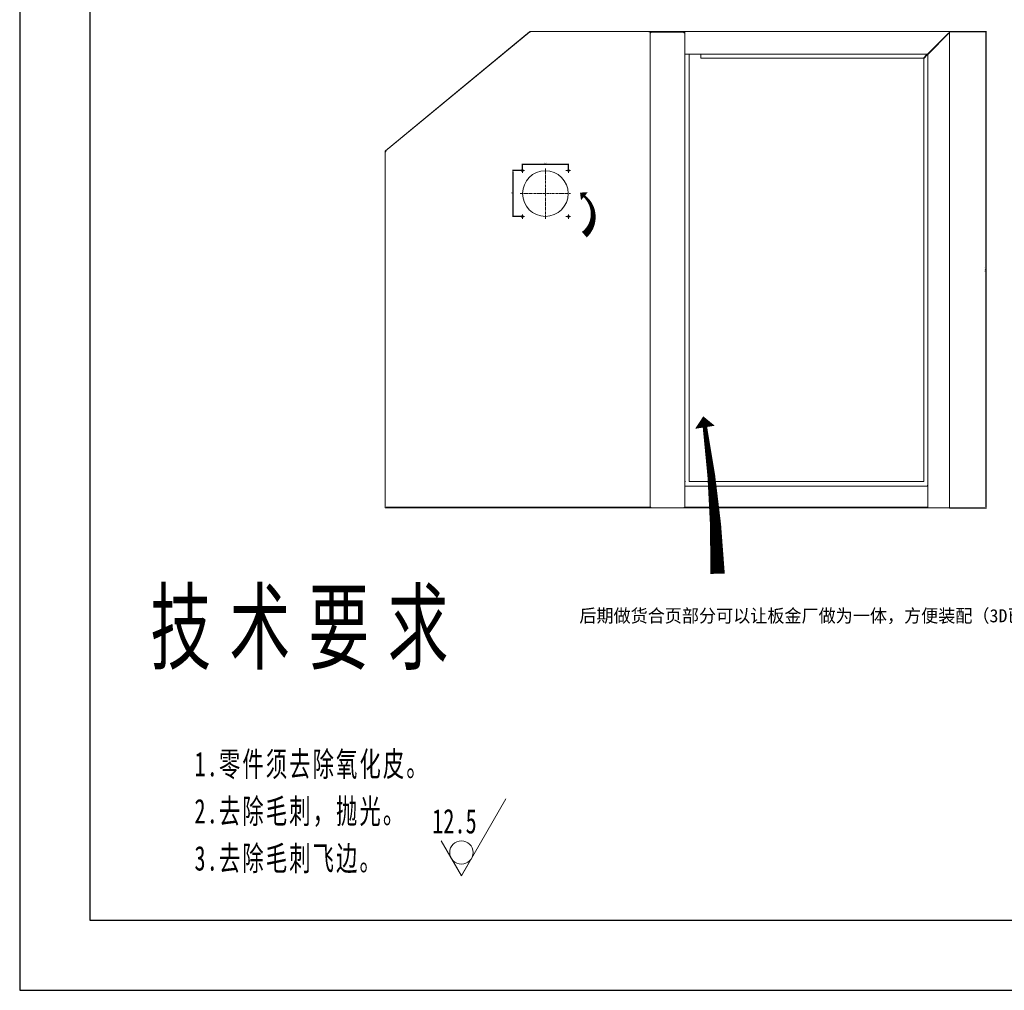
# Model space of a CAD drawing. Header units: millimetres. Extents: x 7284 to 21933, y -3393 to -31.
# Tile 1 of 60: x 7284 to 9531, y -3393 to -1179. Entities that reach past the tile are written whole.
import ezdxf
from ezdxf.enums import TextEntityAlignment as Align

# ---------------------------------------------------------------- set-up
doc = ezdxf.new("R2010")
doc.units = ezdxf.units.MM
doc.set_wipeout_variables(frame=1)
doc.header["$PDSIZE"] = -1
doc.linetypes.add('CENTER', pattern=[10.16, 6.35, -1.27, 1.27, -1.27])
doc.layers.add('1', color=7, linetype='Continuous', true_color=0xffffff)
doc.layers.add('60', color=7, linetype='Continuous', true_color=0xffffff)
for name, color, linetype, lineweight in [('dim', 84, 'Continuous', 9), ('尺寸线层', 3, 'Continuous', 18), ('粗实线层', 7, 'Continuous', 25)]:
    doc.layers.add(name, color=color, linetype=linetype, lineweight=lineweight)
doc.layers.add('细实线层', color=7, linetype='Continuous')
doc.styles.add('TitleStyle', font='txt', dxfattribs={"width": 0.667})
doc.styles.add('标准', font='txt', dxfattribs={"width": 0.667})
doc.dimstyles.new('ISO-25', dxfattribs={"dimtxt": 2.5, "dimasz": 2.5, "dimexe": 1.25, "dimexo": 0.625, "dimtad": 1, "dimtxsty": 'Standard', "dimcen": 2.5, "dimadec": 0, "dimazin": 0, "dimtfac": 1, "dimtmove": 0, "dimatfit": 3, "dimfxl": 1, "dimarcsym": 0})

# ---------------------------------------------------------------- blocks, each defined once
blk = doc.blocks.new('$CAXA_FRAME_13B17AC1$')
at = {"layer": '粗实线层'}
for p, q in [((-138.5, 95), (-138.5, -95)), ((-138.5, -95), (138.5, -95))]:
    blk.add_line(p, q, dxfattribs=at)
at = {"layer": '细实线层'}
for p, q in [((-148.5, 105), (-148.5, -105)), ((-148.5, -105), (148.5, -105))]:
    blk.add_line(p, q, dxfattribs=at)
blk = doc.blocks.new('*X28')
at = {"layer": '尺寸线层', "color": 0, "linetype": 'Continuous'}
for q in [(9.53, 16.5), (-4.33, 7.5)]:
    blk.add_line((0, 0), q, dxfattribs=at)
blk.add_circle((0, 5), 2.5, dxfattribs=at)
at = {"layer": '尺寸线层', "color": 0, "style": '标准', "width": 0.667}
blk.add_text('12.5', height=5.25, dxfattribs=at).set_placement((3.28, 11.7), align=Align.MIDDLE_RIGHT)
blk = doc.blocks.new('*X29')
at = {"layer": '尺寸线层', "color": 0, "linetype": 'Continuous', "lineweight": -2, "width": 144.4293, "line_spacing_factor": 1.15057}
for s, insert, char_height, attachment_point, style in [('\\T1.3;技术要求', (24.39, 0), 15, 2, 'TitleStyle'), ('\\pi-5.25,l5.25;{\\T1.1;1.零件须去除氧化皮。\\P2.去除毛刺，抛光。\\P3.去除毛刺飞边。\\P}', (0, -34.16), 5.25, 1, '标准')]:
    blk.add_mtext(s, dxfattribs=dict(at, insert=insert, char_height=char_height, attachment_point=attachment_point, style=style))
blk = doc.blocks.new('*D54')
at = {"layer": 'Defpoints', "color": 0, "transparency": 16777216}
for p in [(9403.7, -1206.2), (9489.4, -1206.2), (9405.9, -2292.6)]:
    blk.add_point(p, dxfattribs=at)
at = {"layer": 'dim', "color": 0, "linetype": 'Continuous', "lineweight": -2, "transparency": 16777216}
for p, q in [((9403.7, -1206.2), (9489.9, -1206.2)), ((9489.4, -2290.6), (9489.4, -1208.2)), ((9405.9, -2292.6), (9489.9, -2292.6))]:
    blk.add_line(p, q, dxfattribs=at)
at = {"layer": 'dim', "color": 0, "transparency": 16777216}
for points in [[(9489.1, -1208.2), (9489.8, -1208.2), (9489.4, -1206.2)], [(9489.1, -2290.6), (9489.8, -2290.6), (9489.4, -2292.6)]]:
    blk.add_solid(points, dxfattribs=at)
at = {"layer": 'dim', "color": 0, "transparency": 16777216, "insert": (9487.5, -1749.4), "char_height": 2.5, "attachment_point": 5, "rotation": 90}
blk.add_mtext('1086,4', dxfattribs=at)
blk = doc.blocks.new('*D120')
at = {"layer": 'Defpoints', "color": 0, "transparency": 16777216}
for p in [(8430.8, -1523.1), (8535.8, -1508.5), (8535.8, -1523.1)]:
    blk.add_point(p, dxfattribs=at)
at = {"layer": 'dim', "color": 0, "linetype": 'Continuous', "lineweight": -2, "transparency": 16777216}
for p, q in [((8430.8, -1523.1), (8430.8, -1508)), ((8432.8, -1508.5), (8533.8, -1508.5)), ((8535.8, -1523.1), (8535.8, -1508))]:
    blk.add_line(p, q, dxfattribs=at)
at = {"layer": 'dim', "color": 0, "transparency": 16777216}
for points in [[(8432.8, -1508.1), (8432.8, -1508.8), (8430.8, -1508.5)], [(8533.8, -1508.1), (8533.8, -1508.8), (8535.8, -1508.5)]]:
    blk.add_solid(points, dxfattribs=at)
at = {"layer": 'dim', "color": 0, "transparency": 16777216, "insert": (8483.3, -1506.7), "char_height": 2.5, "attachment_point": 5}
blk.add_mtext('105', dxfattribs=at)
blk = doc.blocks.new('*D121')
at = {"layer": 'Defpoints', "color": 0, "transparency": 16777216}
for p in [(8430.8, -1523.1), (8408.9, -1628.1), (8430.8, -1628.1)]:
    blk.add_point(p, dxfattribs=at)
at = {"layer": 'dim', "color": 0, "linetype": 'Continuous', "lineweight": -2, "transparency": 16777216}
for p, q in [((8430.8, -1523.1), (8408.4, -1523.1)), ((8408.9, -1525.1), (8408.9, -1626.1)), ((8430.8, -1628.1), (8408.4, -1628.1))]:
    blk.add_line(p, q, dxfattribs=at)
at = {"layer": 'dim', "color": 0, "transparency": 16777216}
for points in [[(8408.6, -1525.1), (8409.2, -1525.1), (8408.9, -1523.1)], [(8408.6, -1626.1), (8409.2, -1626.1), (8408.9, -1628.1)]]:
    blk.add_solid(points, dxfattribs=at)
at = {"layer": 'dim', "color": 0, "transparency": 16777216, "insert": (8407.2, -1575.6), "char_height": 2.5, "attachment_point": 5, "rotation": 90}
blk.add_mtext('105', dxfattribs=at)

msp = doc.modelspace()

# ---------------------------------------------------------------- linework, layer by layer
at = {"layer": '1', "color": 1, "linetype": 'CENTER', "lineweight": 13}
for p, q in [((8425.339, -1523.149), (8436.339, -1523.149)), ((8430.839, -1528.649), (8430.839, -1517.649)), ((8483.339, -1633.149), (8483.339, -1518.149)), ((8530.339, -1523.149), (8541.339, -1523.149)), ((8535.839, -1528.649), (8535.839, -1517.649)), ((8425.839, -1575.649), (8540.839, -1575.649)), ((8425.339, -1628.149), (8436.339, -1628.149)), ((8430.839, -1633.649), (8430.839, -1622.649)), ((8530.339, -1628.149), (8541.339, -1628.149)), ((8535.839, -1633.649), (8535.839, -1622.649))]:
    msp.add_line(p, q, dxfattribs=at)
at = {"layer": '60', "color": 7, "linetype": 'Continuous', "lineweight": 18}
for p, q in [((8447.948, -1206.363), (8117.753, -1479.138)), ((8118.437, -1478.424), (8447.297, -1206.753)), ((8447.278, -1206.877), (8118.566, -1478.426)), ((8447.37, -1206.841), (8447.297, -1206.753)), ((8448.808, -1206.363), (8447.948, -1206.363)), ((8448.698, -1208.449), (8447.948, -1206.363)), ((8448.698, -1206.363), (8448.698, -1206.249)), ((8448.698, -1206.249), (8719.639, -1206.249)), ((8721.639, -1206.249), (8719.639, -1206.249)), ((8719.639, -1206.249), (8719.639, -1206.363)), ((8721.639, -1206.363), (8719.639, -1206.363)), ((8721.639, -1206.249), (8721.639, -1206.363)), ((8721.639, -1206.249), (8801.839, -1206.249)), ((8722.639, -1206.363), (8721.639, -1206.363)), ((8722.639, -1206.363), (8722.639, -1208.449)), ((8801.839, -1207.749), (8722.639, -1207.749)), ((8724.039, -1208.081), (8722.639, -1208.081)), ((8722.639, -2290.149), (8722.639, -1208.449)), ((8722.639, -1209.266), (8723.139, -1209.266)), ((8723.139, -1209.449), (8722.639, -1209.449)), ((8724.039, -1208.788), (8723.139, -1208.788)), ((8723.139, -1208.788), (8723.139, -1209.249)), ((8723.139, -1209.249), (8723.839, -1209.949)), ((8723.139, -1209.249), (8723.139, -1209.449)), ((8724.039, -1208.788), (8724.039, -1208.081)), ((8799.439, -1208.081), (8799.439, -1208.788)), ((8799.639, -1208.081), (8799.439, -1208.081)), ((8799.439, -1208.788), (8799.639, -1208.788)), ((8801.839, -1206.363), (8801.839, -1206.249)), ((8801.839, -1206.249), (9403.739, -1206.249)), ((8801.839, -1208.449), (8801.839, -1206.363)), ((8801.839, -1208.449), (8801.839, -1255.549)), ((9357.432, -1255.549), (9403.489, -1209.492)), ((9358.139, -1256.256), (9403.739, -1210.656)), ((9403.739, -1209.742), (9403.489, -1209.492)), ((9403.739, -1209.742), (9404.196, -1210.199)), ((9404.196, -1210.199), (9403.739, -1210.656)), ((9405.939, -1208.449), (9405.939, -2292.649)), ((8415.507, -1232.866), (8415.58, -1232.954)), ((8424.842, -1225.303), (8424.776, -1225.224)), ((8429.473, -1221.477), (8429.452, -1221.453)), ((8801.839, -1257.749), (8801.839, -1255.549)), ((8801.839, -1257.749), (9355.232, -1257.749)), ((8801.839, -2243.167), (8801.839, -1257.749)), ((8811.839, -2232.649), (8811.839, -1257.749)), ((8837.839, -1257.749), (8837.839, -1258.749)), ((9354.232, -1258.749), (9355.232, -1257.749)), ((9355.232, -1257.749), (9357.432, -1255.549)), ((9355.939, -1258.456), (9358.139, -1256.256)), ((8837.839, -1266.549), (8837.839, -1258.749)), ((9346.432, -1266.549), (8837.839, -1266.549)), ((9354.232, -1258.749), (9346.432, -1266.549)), ((9354.939, -1259.456), (9347.139, -1267.256)), ((9347.139, -2232.649), (9347.139, -1267.256)), ((9354.939, -1259.456), (9355.939, -1258.456)), ((9355.939, -1258.456), (9355.939, -2243.167)), ((8197.256, -1413.312), (8197.235, -1413.287)), ((8183.29, -1424.701), (8183.363, -1424.789)), ((8184.468, -1423.851), (8184.48, -1423.866)), ((8192.624, -1417.138), (8192.559, -1417.059)), ((8117.753, -1480.12), (8117.639, -1480.12)), ((8117.639, -2292.649), (8117.639, -1480.12)), ((8117.753, -1479.138), (8117.753, -1480.234)), ((8119.839, -1480.12), (8117.753, -1479.138)), ((8118.51, -1478.512), (8118.437, -1478.424)), ((8801.339, -2245.649), (8801.339, -2243.813)), ((8801.339, -2289.649), (8801.339, -2245.649)), ((8802.839, -2232.649), (8801.839, -2232.649)), ((9355.939, -2243.149), (8801.839, -2243.149)), ((9347.139, -2232.649), (8811.839, -2232.649)), ((9356.339, -2243.699), (9356.339, -2245.649)), ((9356.339, -2245.649), (9356.339, -2289.649)), ((8120.639, -2291.149), (8120.639, -2290.149)), ((8135.639, -2291.149), (8120.639, -2291.149)), ((8120.639, -2291.149), (8120.639, -2292.649)), ((8135.639, -2291.149), (8707.639, -2291.149)), ((8722.639, -2291.149), (8707.639, -2291.149)), ((8722.639, -2290.149), (8722.639, -2291.149)), ((8722.639, -2290.949), (8723.139, -2290.949)), ((8722.639, -2291.132), (8723.139, -2291.132)), ((8722.639, -2292.649), (8722.639, -2291.149)), ((8723.139, -2291.149), (8723.839, -2290.449)), ((8723.139, -2290.949), (8723.139, -2291.149)), ((8723.139, -2291.61), (8723.139, -2291.149)), ((8724.039, -2291.61), (8723.139, -2291.61)), ((8724.039, -2292.318), (8724.039, -2291.61)), ((8799.439, -2291.61), (8799.439, -2292.318)), ((8799.639, -2291.61), (8799.439, -2291.61)), ((8801.339, -2291.149), (8801.339, -2289.649)), ((8801.339, -2291.149), (8816.339, -2291.149)), ((8801.339, -2292.649), (8801.339, -2291.149)), ((9341.339, -2291.149), (8816.339, -2291.149)), ((9341.339, -2291.149), (9356.339, -2291.149)), ((9356.339, -2291.149), (9356.339, -2289.649)), ((9356.339, -2291.149), (9356.339, -2292.649)), ((8119.839, -2292.649), (8117.639, -2292.649)), ((8119.839, -2292.649), (8120.639, -2292.649)), ((8120.639, -2292.649), (8135.639, -2292.649)), ((8135.639, -2292.649), (8707.639, -2292.649)), ((8722.639, -2292.649), (8707.639, -2292.649)), ((8722.639, -2292.318), (8724.039, -2292.318)), ((8799.639, -2292.649), (8722.639, -2292.649)), ((8799.439, -2292.318), (8799.639, -2292.318)), ((8816.339, -2292.649), (8801.339, -2292.649)), ((9341.339, -2292.649), (8816.339, -2292.649)), ((9356.339, -2292.649), (9341.339, -2292.649)), ((9358.139, -2292.649), (9356.339, -2292.649)), ((9358.139, -2292.649), (9403.739, -2292.649)), ((9405.939, -2292.649), (9403.739, -2292.649))]:
    msp.add_line(p, q, dxfattribs=at)
at = {"layer": '60', "color": 7, "linetype": 'Continuous', "lineweight": 13}
for p, q in [((8448.7, -1206.249), (8719.639, -1206.249)), ((8801.839, -1206.249), (9403.739, -1206.249)), ((8801.839, -2243.168), (8801.839, -1210.648)), ((9405.939, -1208.449), (9405.939, -2292.649)), ((9355.232, -1257.749), (8801.839, -1257.749)), ((9355.939, -2243.172), (9355.939, -1258.475)), ((8117.639, -2292.649), (8117.639, -1480.121)), ((8801.839, -2243.149), (9355.939, -2243.149)), ((9355.939, -2290.393), (9355.939, -2244.713)), ((8722.639, -2291.149), (8722.639, -2292.649)), ((8801.339, -2292.649), (8801.339, -2291.149)), ((9356.339, -2292.649), (9356.339, -2291.149)), ((8799.639, -2292.649), (8722.639, -2292.649))]:
    msp.add_line(p, q, dxfattribs=at)
at = {"layer": '60', "color": 7, "linetype": 'Continuous', "lineweight": 18}
for centre, radius in [((8430.839, -1523.149), 2.25), ((8483.339, -1575.649), 52), ((8535.839, -1523.149), 2.25), ((8430.839, -1628.149), 2.25), ((8535.839, -1628.149), 2.25)]:
    msp.add_circle(centre, radius, dxfattribs=at)
for centre, start, end in [((8448.698, -1208.449), 111.007041, 129.560117), ((8448.698, -1208.449), 90, 108.553077), ((8799.639, -1209.949), 18.748349, 90), ((9403.739, -1208.449), 0, 90), ((8119.839, -1480.12), 161.446793, 180), ((8119.839, -1480.12), 129.560117, 148.113324), ((8799.639, -2290.449), 270, 320.598684)]:
    msp.add_arc(centre, 2.2, start, end, dxfattribs=at)
for centre, major_axis, ratio, start_param, end_param in [((8799.639, -1209.596), (2.142, 0), 0.70710678, 0.23555224, 1.57079633), ((8799.639, -1210.303), (-2.142, 0), 0.70710678, 3.3771449, 4.71238898), ((8799.639, -1209.949), (0, 2.2), 1, 4.71238898, 5.03960939), ((8799.639, -1210.656), (0, 2.2), 1, 4.71238898, 5.03960939), ((8799.639, -2290.096), (2.142, 0), 0.70710678, 4.71238898, 5.62891472), ((8799.639, -2290.803), (-2.142, 0), 0.70710678, 1.57079633, 2.48731631)]:
    msp.add_ellipse(centre, major_axis=major_axis, ratio=ratio, start_param=start_param, end_param=end_param, dxfattribs=at)
for points, knots in [([(8447.297, -1206.753), (8447.285, -1206.763), (8447.278, -1206.778), (8447.274, -1206.804), (8447.273, -1206.809), (8447.273, -1206.821), (8447.273, -1206.84), (8447.275, -1206.861), (8447.278, -1206.877)], [0, 0, 0, 0, 0.5, 0.5, 0.625, 0.625, 0.75, 1, 1, 1, 1]), ([(8448.808, -1206.363), (8448.789, -1206.325), (8448.771, -1206.297), (8448.735, -1206.259), (8448.717, -1206.249), (8448.698, -1206.249)], [0, 0, 0, 0, 0.5, 0.5, 1, 1, 1, 1]), ([(8117.639, -1480.12), (8117.639, -1480.139), (8117.648, -1480.158), (8117.686, -1480.196), (8117.715, -1480.215), (8117.753, -1480.234)], [0, 0, 0, 0, 0.5, 0.5, 1, 1, 1, 1]), ([(8118.437, -1478.424), (8118.45, -1478.414), (8118.467, -1478.409), (8118.499, -1478.409), (8118.511, -1478.411), (8118.536, -1478.417), (8118.55, -1478.421), (8118.566, -1478.426)], [0, 0, 0, 0, 0.5, 0.5, 0.75, 0.75, 1, 1, 1, 1]), ([(8801.839, -2243.167), (8801.839, -2243.176), (8801.835, -2243.187), (8801.823, -2243.214), (8801.814, -2243.231), (8801.789, -2243.269), (8801.774, -2243.291), (8801.752, -2243.321), (8801.748, -2243.327), (8801.738, -2243.34), (8801.724, -2243.359), (8801.708, -2243.379), (8801.652, -2243.45), (8801.599, -2243.514), (8801.523, -2243.602), (8801.507, -2243.62), (8801.476, -2243.657), (8801.427, -2243.713), (8801.375, -2243.772), (8801.339, -2243.813)], [0, 0, 0, 0, 0.125, 0.125, 0.25, 0.25, 0.375, 0.375, 0.40625, 0.40625, 0.4375, 0.5, 0.5, 0.75, 0.75, 0.8125, 0.8125, 0.875, 1, 1, 1, 1]), ([(9355.939, -2243.063), (9355.939, -2243.048), (9355.936, -2243.031), (9355.926, -2242.995), (9355.918, -2242.975), (9355.904, -2242.942), (9355.899, -2242.931), (9355.888, -2242.908), (9355.881, -2242.896), (9355.862, -2242.86), (9355.847, -2242.834), (9355.814, -2242.782), (9355.797, -2242.754), (9355.768, -2242.712), (9355.759, -2242.698), (9355.739, -2242.669), (9355.728, -2242.654), (9355.676, -2242.58), (9355.63, -2242.518), (9355.535, -2242.392), (9355.485, -2242.327), (9355.407, -2242.228), (9355.38, -2242.194), (9355.326, -2242.127), (9355.299, -2242.094), (9355.218, -2241.992), (9355.163, -2241.924), (9355.079, -2241.822), (9355.051, -2241.787), (9355.009, -2241.736), (9354.988, -2241.71), (9354.967, -2241.684), (9354.953, -2241.666), (9354.946, -2241.658), (9354.939, -2241.649)], [0, 0, 0, 0, 0.0625, 0.0625, 0.125, 0.125, 0.15625, 0.15625, 0.1875, 0.1875, 0.25, 0.25, 0.3125, 0.3125, 0.34375, 0.34375, 0.375, 0.375, 0.5, 0.5, 0.625, 0.625, 0.6875, 0.6875, 0.75, 0.75, 0.875, 0.875, 0.9375, 0.9375, 0.96875, 0.984375, 0.984375, 1, 1, 1, 1]), ([(9356.339, -2243.699), (9356.28, -2243.632), (9356.226, -2243.57), (9356.153, -2243.483), (9356.131, -2243.455), (9356.099, -2243.416), (9356.089, -2243.403), (9356.069, -2243.379), (9356.06, -2243.366), (9356.015, -2243.308), (9355.987, -2243.269), (9355.958, -2243.222), (9355.951, -2243.208), (9355.944, -2243.19), (9355.942, -2243.185), (9355.939, -2243.175), (9355.939, -2243.171), (9355.939, -2243.167)], [0, 0, 0, 0, 0.25, 0.25, 0.375, 0.375, 0.4375, 0.4375, 0.5, 0.5, 0.75, 0.75, 0.875, 0.875, 0.9375, 0.9375, 1, 1, 1, 1])]:
    msp.add_open_spline(points, degree=3, knots=knots, dxfattribs=at)
at = {"layer": 'dim', "color": 1}
for points in [[(8562.427, -1573.36, 0, 23.501, 0), (8572.343, -1581.852, 5.222, 16.973, -0.4601632), (8572.343, -1669.479, 16.973, 16.973, -0.4601632)], [(8843.687, -2083.897, 0, 45.477, 0), (8847.531, -2108.868, 10.106, 32.844, -0.03336138), (8876.362, -2443.09, 32.844, 32.844, -0.03336138)]]:
    msp.add_lwpolyline(points, format="xyseb", dxfattribs=at)

# ---------------------------------------------------------------- block references
at = {"layer": '粗实线层', "xscale": 16.01233920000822, "yscale": 16.01233919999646, "zscale": 16.0123392}
msp.add_blockref('$CAXA_FRAME_13B17AC1$', (9661.45, -1712.145), dxfattribs=at)

# ---------------------------------------------------------------- texts
at = {"layer": 'dim', "color": 6, "insert": (8560.951, -2523.886), "char_height": 30, "width": 1288.59957, "attachment_point": 1}
msp.add_mtext('后期做货合页部分可以让板金厂做为一体，方便装配（3D已更新）', dxfattribs=at)

# ---------------------------------------------------------------- dimensions: what is measured, and where the dimension line sits
at = {"layer": 'dim'}
for base, p1, p2, picture, middle in [((9489.429, -1206.249), (9405.939, -2292.649), (9403.739, -1206.249), '*D54', (9487.47, -1749.449)), ((8408.903, -1628.149), (8430.839, -1523.149), (8430.839, -1628.149), '*D121', (8407.153, -1575.649))]:
    dim = msp.add_linear_dim(base=base, p1=p1, p2=p2, angle=90, dimstyle='ISO-25', override={"dimasz": 2, "dimexe": 0.49975, "dimexo": 0, "dimgap": 0.49975, "dimadec": 2, "dimazin": 2, "dimtzin": 0, "dimarcsym": 1}, dxfattribs=at)
    dim.commit()
    dim.dimension.update_dxf_attribs({"geometry": picture, "text_midpoint": middle})
dim = msp.add_linear_dim(base=(8535.839, -1508.477), p1=(8430.839, -1523.149), p2=(8535.839, -1523.149), dimstyle='ISO-25', override={"dimasz": 2, "dimexe": 0.49975, "dimexo": 0, "dimgap": 0.49975, "dimadec": 2, "dimazin": 2, "dimtzin": 0, "dimarcsym": 1}, dxfattribs=at)
dim.commit()
dim.dimension.update_dxf_attribs({"geometry": '*D120', "text_midpoint": (8483.339, -1506.727)})

# ---------------------------------------------------------------- next in the draw order: wipeouts: each hides what was drawn before it
msp.add_wipeout([(8314.77, -3092.395), (8313.783, -3093.975), (8312.688, -3095.482), (8311.49, -3096.909), (8310.196, -3098.249), (8308.812, -3099.495), (8307.344, -3100.642), (8305.8, -3101.684), (8304.187, -3102.615), (8302.513, -3103.432), (8300.785, -3104.13), (8299.014, -3104.705), (8297.206, -3105.156), (8295.372, -3105.479), (8293.52, -3105.674), (8291.658, -3105.739), (8289.796, -3105.674), (8287.944, -3105.479), (8286.109, -3105.156), (8284.302, -3104.705), (8282.53, -3104.13), (8280.803, -3103.432), (8279.129, -3102.615), (8277.516, -3101.684), (8275.972, -3100.642), (8274.504, -3099.495), (8273.119, -3098.249), (8271.825, -3096.909), (8270.628, -3095.482), (8269.533, -3093.975), (8268.546, -3092.395), (8268.546, -3092.395), (8291.658, -3132.426), (8291.658, -3132.426), (8314.77, -3092.395), (8314.77, -3092.395), (8314.999, -3091.99), (8315.221, -3091.581), (8315.436, -3091.168), (8315.644, -3090.751), (8315.845, -3090.33), (8316.038, -3089.906), (8316.224, -3089.479), (8316.402, -3089.049), (8316.573, -3088.616), (8316.736, -3088.179), (8316.891, -3087.74), (8317.039, -3087.299), (8317.179, -3086.854), (8317.311, -3086.408), (8317.436, -3085.959), (8317.552, -3085.508), (8317.661, -3085.055), (8317.762, -3084.6), (8317.855, -3084.144), (8317.94, -3083.686), (8318.017, -3083.227), (8318.085, -3082.766), (8318.146, -3082.304), (8318.199, -3081.841), (8318.244, -3081.378), (8318.28, -3080.913), (8318.309, -3080.449), (8318.329, -3079.983), (8318.341, -3079.518), (8318.345, -3079.052), (8318.345, -3079.052), (8318.146, -3075.799), (8317.552, -3072.596), (8316.573, -3069.488), (8315.221, -3066.523), (8313.519, -3063.745), (8311.49, -3061.195), (8309.166, -3058.911), (8306.581, -3056.927), (8303.774, -3055.273), (8300.785, -3053.974), (8297.661, -3053.049), (8294.447, -3052.511), (8291.192, -3052.369), (8287.944, -3052.624), (8284.751, -3053.274), (8281.661, -3054.308), (8278.72, -3055.711), (8275.972, -3057.461), (8273.457, -3059.534), (8271.214, -3061.898), (8269.276, -3064.517), (8267.672, -3067.353), (8266.425, -3070.363), (8265.554, -3073.503), (8265.072, -3076.726), (8264.987, -3079.983), (8265.299, -3083.227), (8266.004, -3086.408), (8267.092, -3089.479), (8268.546, -3092.395), (8268.546, -3092.395), (8291.658, -3132.426), (8291.658, -3132.426)]).dxf.layer = '尺寸线层'

# ---------------------------------------------------------------- next in the draw order: block references
at = {"layer": '尺寸线层', "xscale": 10.67489279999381, "yscale": 10.67489280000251, "zscale": 10.6748928}
for name, p in [('*X29', (7682.444, -2484.557)), ('*X28', (8291.658, -3132.426))]:
    msp.add_blockref(name, p, dxfattribs=at)

doc.saveas('drawing.dxf')
